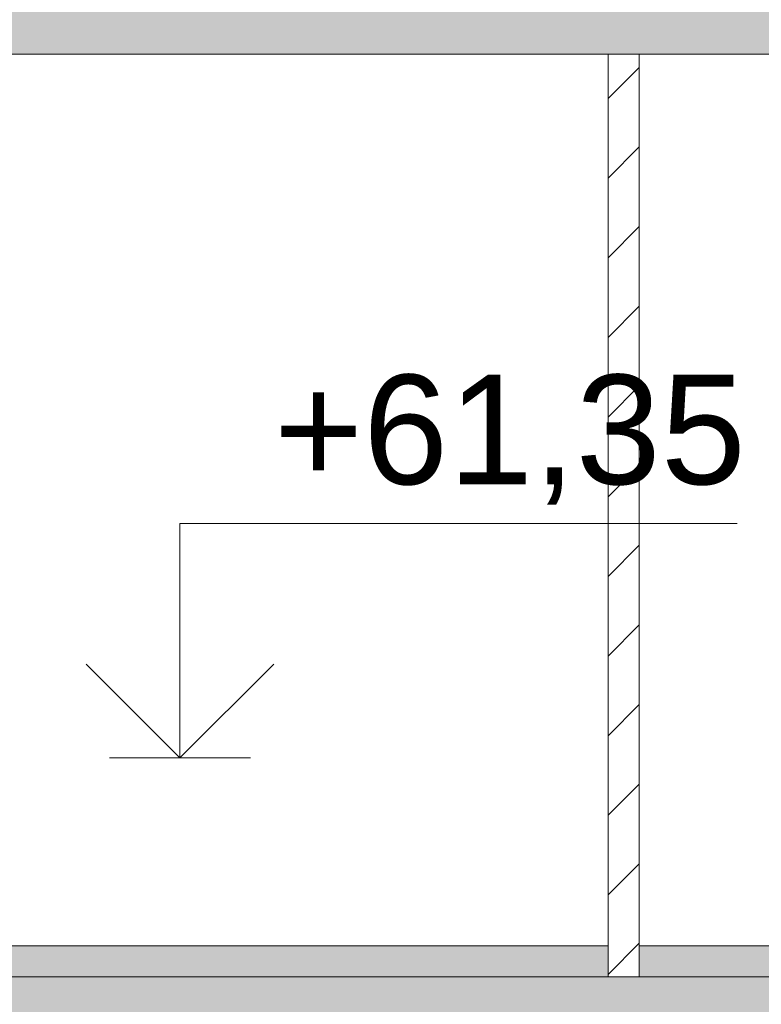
# Model space of a CAD drawing. Header units: millimetres. Extents: x -7244646 to -5701154, y 5723682 to 6071635.
# Tile 228 of 256: x -6401200 to -6398829, y 5800372 to 5803519. Entities that reach past the tile are written whole.
import ezdxf

# ---------------------------------------------------------------- set-up
doc = ezdxf.new("R2010")
doc.units = ezdxf.units.MM
doc.header["$MEASUREMENT"] = 0
for name, color, linetype, lineweight in [('0_Ном._пера__1', 7, 'Continuous', 0), ('0_Ном._пера__120', 7, 'Continuous', 0), ('0_Ном._пера__141', 7, 'Continuous', 5), ('0_Ном._пера__21', 7, 'Continuous', 5), ('АР-Чертеж-Размеры.АР_Ном._пера__1', 7, 'Continuous', 0)]:
    doc.layers.add(name, color=color, linetype=linetype, lineweight=lineweight)
doc.layers.add('АР-Чертеж-Размеры.АР', color=7, linetype='Continuous')
doc.styles.add('РЎР“Р•РќР•Р\xa0Р\x98Р\xa0_РЎРўР\x98Р›Р¬_2', font='arial.ttf')
doc.dimstyles.new('СГЕНЕРИР_СТИЛЬ__1', dxfattribs={"dimtxt": 500, "dimasz": 237.5, "dimexe": 0.18, "dimexo": 43263.067461, "dimgap": 0, "dimtad": 1, "dimlfac": 0.001, "dimzin": 0, "dimdsep": 46, "dimtxsty": 'РЎР“Р•РќР•Р\xa0Р\x98Р\xa0_РЎРўР\x98Р›Р¬_2', "dimblk": 'ARROWHEAD_6', "dimblk1": 'ARROWHEAD_6', "dimblk2": 'ARROWHEAD_6', "dimcen": 0.09, "dimclrd": 7, "dimclre": 7, "dimclrt": 7, "dimadec": 0, "dimazin": 0, "dimtfac": 1, "dimtdec": 4, "dimtmove": 2, "dimatfit": 3, "dimfxl": 1, "dimtolj": 1, "dimtzin": 0, "dimarcsym": 0})
pattern_1 = [(45, (-7387333.12, 5739809.18), (-84.852814, 84.852814), []), (45, (-7387375.54, 5739851.61), (-84.852814, 84.852814), [90, -30, 0, -30])]

# ---------------------------------------------------------------- blocks, each defined once
blk = doc.blocks.new('*D52', base_point=(-7387333.1, 5739809.2))
at = {"layer": 'АР-Чертеж-Размеры.АР_Ном._пера__1', "color": 7, "linetype": 'Continuous', "lineweight": 0, "transparency": 16777216}
for p, q in [((-6411439.3, 5858499.2), (-6411439.3, 5858686.7)), ((-6411314.3, 5858374.2), (-6411564.3, 5858624.2)), ((-6388218.7, 5858499.2), (-6411673.7, 5858499.2)), ((-6411439.3, 5738589.2), (-6411439.3, 5858499.2)), ((-6411564.3, 5738714.2), (-6411314.3, 5738464.2)), ((-6411204.9, 5738589.2), (-6411673.7, 5738589.2)), ((-6411439.3, 5738401.7), (-6411439.3, 5738589.2))]:
    blk.add_line(p, q, dxfattribs=at)
at = {"layer": 'АР-Чертеж-Размеры.АР_Ном._пера__1', "color": 7, "lineweight": 0, "transparency": 16777216, "insert": (-6411889.3, 5853972.3), "char_height": 500, "attachment_point": 7, "rotation": 90, "style": 'РЎР“Р•РќР•Р\xa0Р\x98Р\xa0_РЎРўР\x98Р›Р¬_2'}
blk.add_mtext('\\A1;{\\pql;\\fArial|b0|i0|c204|p0;\\W1.000000;119,91}', dxfattribs=at)
blk = doc.blocks.new('ARROWHEAD_6')
at = {"color": 0, "linetype": 'Continuous', "lineweight": 0}
for p, q in [((-0.5, -0.5), (0.5, 0.5)), ((0, 0), (-1, 0))]:
    blk.add_line(p, q, dxfattribs=at)
blk = doc.blocks.new('Линейный Размер_50_3', base_point=(-6400687.5, 5750759.2))
at = {"layer": 'АР-Чертеж-Размеры.АР_Ном._пера__1', "color": 7, "linetype": 'Continuous', "lineweight": 0}
for p, q in [((-6400687.5, 5801159.2), (-6400687.5, 5801909.2)), ((-6400687.5, 5801909.2), (-6398906, 5801909.2)), ((-6400687.5, 5801159.2), (-6400987.5, 5801459.2)), ((-6400387.5, 5801459.2), (-6400687.5, 5801159.2)), ((-6400687.5, 5801159.2), (-6400912.5, 5801159.2)), ((-6400687.5, 5801159.2), (-6400462.5, 5801159.2))]:
    blk.add_line(p, q, dxfattribs=at)
at = {"layer": 'АР-Чертеж-Размеры.АР_Ном._пера__1', "color": 7, "lineweight": 0, "insert": (-6400387.5, 5801969.2), "char_height": 350, "attachment_point": 7, "style": 'РЎР“Р•РќР•Р\xa0Р\x98Р\xa0_РЎРўР\x98Р›Р¬_2'}
blk.add_mtext('\\A1;{\\pql;\\fArial|b0|i0|c204|p0;\\W1.000000;+61,35}', dxfattribs=at)

msp = doc.modelspace()

# ---------------------------------------------------------------- hatches: boundary and pattern name
at = {"layer": '0_Ном._пера__1', "linetype": 'Continuous', "lineweight": 0}
h = msp.add_hatch(dxfattribs=at)
h.set_pattern_fill('ЖЕЛЕЗОБЕТОН__PROJECT__0003', style=0, pattern_type=2)
h.set_pattern_definition(pattern_1)
h.paths.add_polyline_path([(-6391597.134, 5803409.18), (-6391597.134, 5803609.18), (-6401810.577, 5803609.18), (-6401810.577, 5803409.18)])
h = msp.add_hatch(dxfattribs=at)
h.set_pattern_fill('БЛОКИ_БЕТОННЫЕ_ЭФФЕКТИВН_7A', style=0, pattern_type=2)
h.set_pattern_definition([(45, (-7387333.12, 5739809.18), (-127.279217, 127.279217), [])])
h.paths.add_polyline_path([(-6399319.145, 5800459.18), (-6399219.217, 5800459.18), (-6399219.217, 5800574.179), (-6399219.217, 5803409.18), (-6399319.145, 5803409.18)])
at = {"layer": '0_Ном._пера__1', "linetype": 'Continuous', "lineweight": 0, "true_color": 0x000000}
for points in [[(-6399319.145, 5800559.18), (-6401611.01, 5800559.18), (-6401611.01, 5800459.18), (-6399319.145, 5800459.18)], [(-6397038.594, 5800559.18), (-6399219.217, 5800559.18), (-6399219.217, 5800459.18), (-6397038.594, 5800459.18)]]:
    msp.add_hatch(color=18, dxfattribs=at).paths.add_polyline_path(points)
at = {"layer": '0_Ном._пера__1', "linetype": 'Continuous', "lineweight": 0}
h = msp.add_hatch(dxfattribs=at)
h.set_pattern_fill('ЖЕЛЕЗОБЕТОН__PROJECT__0003', style=0, pattern_type=2)
h.set_pattern_definition(pattern_1)
h.paths.add_polyline_path([(-6391597.134, 5800259.18), (-6391597.134, 5800459.18), (-6401810.577, 5800459.18), (-6401810.577, 5800259.18)])

# ---------------------------------------------------------------- linework, layer by layer
at = {"layer": '0_Ном._пера__120', "color": 7, "linetype": 'Continuous', "lineweight": 0, "flags": 128}
for points in [[(-6399319.145, 5800559.18), (-6401611.01, 5800559.18), (-6401611.01, 5800459.18), (-6399319.145, 5800459.18)], [(-6397038.594, 5800559.18), (-6399219.217, 5800559.18), (-6399219.217, 5800459.18), (-6397038.594, 5800459.18)]]:
    msp.add_lwpolyline(points, close=True, dxfattribs=at)
at = {"layer": '0_Ном._пера__141', "color": 7, "linetype": 'Continuous', "lineweight": 5, "flags": 128}
msp.add_lwpolyline([(-6399319.145, 5800459.18), (-6399219.217, 5800459.18), (-6399219.217, 5800574.179), (-6399219.217, 5803409.18), (-6399319.145, 5803409.18)], close=True, dxfattribs=at)
at = {"layer": '0_Ном._пера__21', "color": 7, "linetype": 'Continuous', "lineweight": 5, "flags": 128}
for points in [[(-6391597.134, 5803409.18), (-6391597.134, 5803609.18), (-6401810.577, 5803609.18), (-6401810.577, 5803409.18)], [(-6391597.134, 5800259.18), (-6391597.134, 5800459.18), (-6401810.577, 5800459.18), (-6401810.577, 5800259.18)]]:
    msp.add_lwpolyline(points, close=True, dxfattribs=at)

# ---------------------------------------------------------------- block references
at = {"layer": 'АР-Чертеж-Размеры.АР', "color": 7, "linetype": 'Continuous', "lineweight": 0}
msp.add_blockref('Линейный Размер_50_3', (-6400687.484, 5750759.18), dxfattribs=at)

# ---------------------------------------------------------------- dimensions: what is measured, and where the dimension line sits
dim = msp.add_linear_dim(base=(-6411439.299, 5858499.18), p1=(-6410669.971, 5738589.18), p2=(-6383892.346, 5858499.18), angle=90, dimstyle='СГЕНЕРИР_СТИЛЬ__1', dxfattribs=at)
dim.commit()
dim.dimension.update_dxf_attribs({"geometry": '*D52', "text_midpoint": (-6412139.299, 5855000.125), "dimtype": 160, "text_rotation": 90})

doc.saveas('drawing.dxf')
